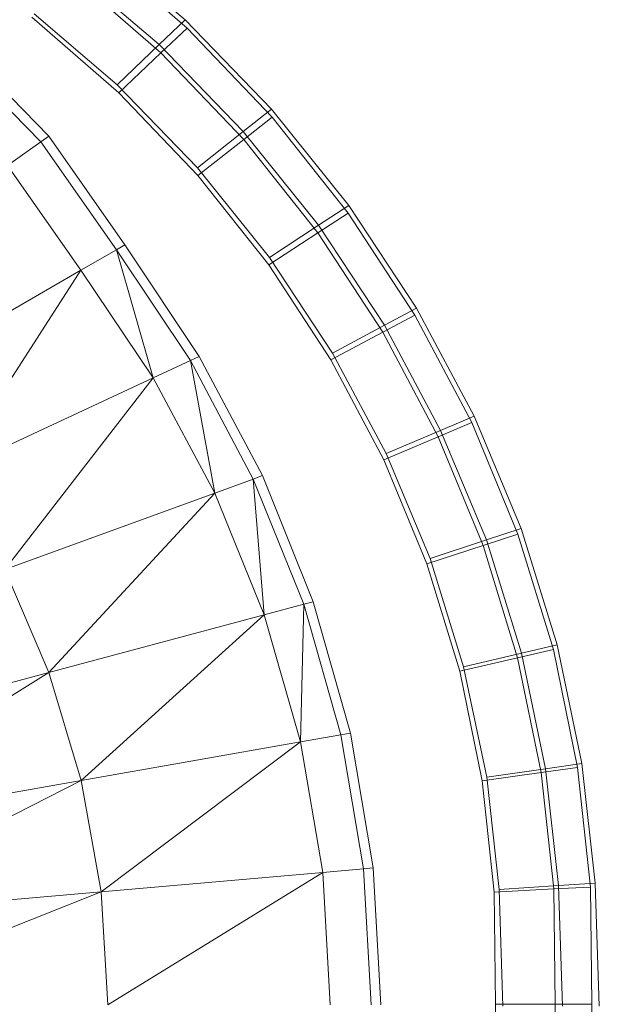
# Model space of a CAD drawing. Header units: metres. Extents: x 391.1 to 427.5, y 12.7 to 28.4.
# Tile 66 of 135: x 408.2101 to 408.2802, y 26.3112 to 26.4303. Entities that reach past the tile are written whole.
import ezdxf

# ---------------------------------------------------------------- set-up
doc = ezdxf.new("R2010")
doc.units = ezdxf.units.M
doc.layers.add('A-DETL-____-MBND', color=7, linetype='Continuous', lineweight=18)
doc.layers.add('A-GENM-____-OTLN', color=7, linetype='Continuous', lineweight=18)

# ---------------------------------------------------------------- blocks, each defined once
blk = doc.blocks.new('Family - LONDR55-XX_ZZ-ARQ-CAA-M3D-Londres55-154724-04_PCI_P1')
at = {"layer": 'A-DETL-____-MBND', "color": 253, "true_color": 0xaaaaaa}
for p, q in [((0.1719, 0.1005), (0.1628, 0.06653)), ((0.18195, 0.09718), (0.1628, 0.06653)), ((0.18195, 0.09718), (0.17586, 0.06262)), ((0.19237, 0.09514), (0.17586, 0.06262)), ((0.19237, 0.09514), (0.18932, 0.06022)), ((0.20299, 0.09445), (0.18932, 0.06022)), ((0.1277, 0.0861), (0.11416, 0.06265)), ((0.08729, 0.07863), (0.09864, 0.06749)), ((0.09796, 0.06652), (0.08653, 0.07772)), ((0.11416, 0.06265), (0.1386, 0.07843)), ((0.1386, 0.07843), (0.12717, 0.05392)), ((0.10148, 0.07154), (0.09864, 0.06749)), ((0.10148, 0.07154), (0.11416, 0.06265)), ((0.15034, 0.07185), (0.12717, 0.05392)), ((0.15034, 0.07185), (0.1411, 0.04648)), ((0.15034, 0.07185), (0.1628, 0.06653)), ((0.08315, 0.06832), (0.09174, 0.05827)), ((0.08315, 0.06832), (0.09174, 0.05827)), ((0.08357, 0.06857), (0.09272, 0.05809)), ((0.08357, 0.06857), (0.09272, 0.05809)), ((0.09272, 0.05809), (0.08357, 0.06857)), ((0.08357, 0.06857), (0.09272, 0.05809)), ((0.09864, 0.06749), (0.09796, 0.06652)), ((0.09864, 0.06749), (0.11168, 0.05837)), ((0.11109, 0.05734), (0.09796, 0.06652)), ((0.1628, 0.06653), (0.1411, 0.04648)), ((0.1628, 0.06653), (0.15583, 0.0405)), ((0.1628, 0.06653), (0.17586, 0.06262)), ((0.07764, 0.06401), (0.08687, 0.0532)), ((0.07764, 0.06401), (0.08687, 0.0532)), ((0.08789, 0.05299), (0.07808, 0.06423)), ((0.08789, 0.05299), (0.07808, 0.06423)), ((0.11416, 0.06265), (0.11168, 0.05837)), ((0.11416, 0.06265), (0.12717, 0.05392)), ((0.17586, 0.06262), (0.15583, 0.0405)), ((0.17586, 0.06262), (0.17118, 0.03611)), ((0.17586, 0.06262), (0.18932, 0.06022)), ((0.07423, 0.06135), (0.08387, 0.05007)), ((0.0849, 0.04983), (0.07468, 0.06155)), ((0.0849, 0.04983), (0.07468, 0.06155)), ((0.18932, 0.06022), (0.17118, 0.03611)), ((0.18932, 0.06022), (0.18697, 0.03343)), ((0.18932, 0.06022), (0.20299, 0.05941)), ((0.11168, 0.05837), (0.11109, 0.05734)), ((0.11168, 0.05837), (0.12508, 0.04943)), ((0.12717, 0.05392), (0.11168, 0.05837)), ((0.20299, 0.05941), (0.18697, 0.03343)), ((0.08687, 0.0532), (0.09174, 0.05827)), ((0.09174, 0.05827), (0.08687, 0.0532)), ((0.08789, 0.05299), (0.09272, 0.05809)), ((0.09272, 0.05809), (0.08789, 0.05299)), ((0.09174, 0.05827), (0.10179, 0.04857)), ((0.09174, 0.05827), (0.10179, 0.04857)), ((0.09272, 0.05809), (0.10272, 0.04853)), ((0.09272, 0.05809), (0.10272, 0.04853)), ((0.10272, 0.04853), (0.09272, 0.05809)), ((0.09272, 0.05809), (0.10272, 0.04853)), ((0.12458, 0.04836), (0.11109, 0.05734)), ((0.12717, 0.05392), (0.12508, 0.04943)), ((0.12717, 0.05392), (0.1411, 0.04648)), ((0.08387, 0.05007), (0.08687, 0.0532)), ((0.08687, 0.0532), (0.08387, 0.05007)), ((0.0849, 0.04983), (0.08789, 0.05299)), ((0.08789, 0.05299), (0.0849, 0.04983)), ((0.08687, 0.0532), (0.09739, 0.04304)), ((0.08687, 0.0532), (0.09739, 0.04304)), ((0.09836, 0.04298), (0.08789, 0.05299)), ((0.09836, 0.04298), (0.08789, 0.05299)), ((0.08387, 0.05007), (0.09468, 0.03963)), ((0.08387, 0.05007), (0.09468, 0.03963)), ((0.09566, 0.03955), (0.0849, 0.04983)), ((0.09566, 0.03955), (0.0849, 0.04983)), ((0.12508, 0.04943), (0.12458, 0.04836)), ((0.12508, 0.04943), (0.13941, 0.04183)), ((0.1411, 0.04648), (0.12508, 0.04943)), ((0.09739, 0.04304), (0.10179, 0.04857)), ((0.10179, 0.04857), (0.09739, 0.04304)), ((0.09836, 0.04298), (0.10272, 0.04853)), ((0.10272, 0.04853), (0.09836, 0.04298)), ((0.10179, 0.04857), (0.11263, 0.03987)), ((0.10179, 0.04857), (0.11263, 0.03987)), ((0.10272, 0.04853), (0.11352, 0.03995)), ((0.10272, 0.04853), (0.11352, 0.03995)), ((0.11352, 0.03995), (0.10272, 0.04853)), ((0.10272, 0.04853), (0.11352, 0.03995)), ((0.139, 0.04072), (0.12458, 0.04836)), ((0.1411, 0.04648), (0.13941, 0.04183)), ((0.1411, 0.04648), (0.15583, 0.0405)), ((0.09468, 0.03963), (0.09739, 0.04304)), ((0.09739, 0.04304), (0.09468, 0.03963)), ((0.09566, 0.03955), (0.09836, 0.04298)), ((0.09836, 0.04298), (0.09566, 0.03955)), ((0.09739, 0.04304), (0.10873, 0.03394)), ((0.09739, 0.04304), (0.10873, 0.03394)), ((0.10964, 0.03401), (0.09836, 0.04298)), ((0.10964, 0.03401), (0.09836, 0.04298)), ((0.13941, 0.04183), (0.139, 0.04072)), ((0.13941, 0.04183), (0.15455, 0.03573)), ((0.15583, 0.0405), (0.13941, 0.04183)), ((0.15424, 0.03458), (0.139, 0.04072)), ((0.15583, 0.0405), (0.15455, 0.03573)), ((0.15583, 0.0405), (0.17118, 0.03611)), ((0.09468, 0.03963), (0.10632, 0.03028)), ((0.09468, 0.03963), (0.10632, 0.03028)), ((0.10725, 0.03034), (0.09566, 0.03955)), ((0.10725, 0.03034), (0.09566, 0.03955)), ((0.10873, 0.03394), (0.11263, 0.03987)), ((0.11263, 0.03987), (0.10873, 0.03394)), ((0.10964, 0.03401), (0.11352, 0.03995)), ((0.11352, 0.03995), (0.10964, 0.03401)), ((0.11263, 0.03987), (0.12418, 0.03224)), ((0.11263, 0.03987), (0.12418, 0.03224)), ((0.11352, 0.03995), (0.125, 0.03245)), ((0.11352, 0.03995), (0.125, 0.03245)), ((0.125, 0.03245), (0.11352, 0.03995)), ((0.11352, 0.03995), (0.125, 0.03245)), ((0.15455, 0.03573), (0.15424, 0.03458)), ((0.17118, 0.03611), (0.15455, 0.03573)), ((0.15455, 0.03573), (0.17032, 0.03124)), ((0.17118, 0.03611), (0.17032, 0.03124)), ((0.17118, 0.03611), (0.18697, 0.03343)), ((0.17012, 0.03007), (0.15424, 0.03458)), ((0.10632, 0.03028), (0.10873, 0.03394)), ((0.10873, 0.03394), (0.10632, 0.03028)), ((0.10725, 0.03034), (0.10964, 0.03401)), ((0.10964, 0.03401), (0.10725, 0.03034)), ((0.10873, 0.03394), (0.12081, 0.02597)), ((0.10873, 0.03394), (0.12081, 0.02597)), ((0.12166, 0.02616), (0.10964, 0.03401)), ((0.12166, 0.02616), (0.10964, 0.03401)), ((0.18697, 0.03343), (0.18654, 0.0285)), ((0.18697, 0.03343), (0.20299, 0.03253)), ((0.12081, 0.02597), (0.12418, 0.03224)), ((0.12418, 0.03224), (0.12081, 0.02597)), ((0.12166, 0.02616), (0.125, 0.03245)), ((0.125, 0.03245), (0.12166, 0.02616)), ((0.12418, 0.03224), (0.13634, 0.02575)), ((0.12418, 0.03224), (0.13634, 0.02575)), ((0.125, 0.03245), (0.13709, 0.02606)), ((0.125, 0.03245), (0.13709, 0.02606)), ((0.13709, 0.02606), (0.125, 0.03245)), ((0.125, 0.03245), (0.13709, 0.02606)), ((0.17032, 0.03124), (0.17012, 0.03007)), ((0.17032, 0.03124), (0.18654, 0.0285)), ((0.10632, 0.03028), (0.11873, 0.0221)), ((0.10632, 0.03028), (0.11873, 0.0221)), ((0.11959, 0.02228), (0.10725, 0.03034)), ((0.11959, 0.02228), (0.10725, 0.03034)), ((0.18644, 0.02732), (0.17012, 0.03007)), ((0.18654, 0.0285), (0.18644, 0.02732)), ((0.18654, 0.0285), (0.20299, 0.02758)), ((0.20299, 0.0264), (0.18644, 0.02732)), ((0.11873, 0.0221), (0.12081, 0.02597)), ((0.12081, 0.02597), (0.11873, 0.0221)), ((0.11959, 0.02228), (0.12166, 0.02616)), ((0.12166, 0.02616), (0.11959, 0.02228)), ((0.12081, 0.02597), (0.13353, 0.01919)), ((0.12081, 0.02597), (0.13353, 0.01919)), ((0.13429, 0.01948), (0.12166, 0.02616)), ((0.13429, 0.01948), (0.12166, 0.02616)), ((0.13353, 0.01919), (0.13634, 0.02575)), ((0.13634, 0.02575), (0.13353, 0.01919)), ((0.13429, 0.01948), (0.13709, 0.02606)), ((0.13709, 0.02606), (0.13429, 0.01948)), ((0.13634, 0.02575), (0.14902, 0.02046)), ((0.13634, 0.02575), (0.14902, 0.02046)), ((0.13709, 0.02606), (0.14967, 0.02086)), ((0.13709, 0.02606), (0.14967, 0.02086)), ((0.14967, 0.02086), (0.13709, 0.02606)), ((0.13709, 0.02606), (0.14967, 0.02086)), ((0.11873, 0.0221), (0.13179, 0.01513)), ((0.11873, 0.0221), (0.13179, 0.01513)), ((0.13257, 0.01542), (0.11959, 0.02228)), ((0.13257, 0.01542), (0.11959, 0.02228)), ((0.14678, 0.01365), (0.14902, 0.02046)), ((0.14902, 0.02046), (0.14678, 0.01365)), ((0.14746, 0.01404), (0.14967, 0.02086)), ((0.14967, 0.02086), (0.14746, 0.01404)), ((0.14902, 0.02046), (0.1621, 0.0164)), ((0.14902, 0.02046), (0.1621, 0.0164)), ((0.14967, 0.02086), (0.16265, 0.01687)), ((0.14967, 0.02086), (0.16265, 0.01687)), ((0.16265, 0.01687), (0.14967, 0.02086)), ((0.14967, 0.02086), (0.16265, 0.01687)), ((0.13179, 0.01513), (0.13353, 0.01919)), ((0.13353, 0.01919), (0.13179, 0.01513)), ((0.13257, 0.01542), (0.13429, 0.01948)), ((0.13429, 0.01948), (0.13257, 0.01542)), ((0.13353, 0.01919), (0.14678, 0.01365)), ((0.13353, 0.01919), (0.14678, 0.01365)), ((0.14746, 0.01404), (0.13429, 0.01948)), ((0.14746, 0.01404), (0.13429, 0.01948)), ((0.16103, 0.00987), (0.16265, 0.01687)), ((0.16265, 0.01687), (0.16103, 0.00987)), ((0.16265, 0.01687), (0.17592, 0.01414)), ((0.16265, 0.01687), (0.17592, 0.01414)), ((0.17592, 0.01414), (0.16265, 0.01687)), ((0.16265, 0.01687), (0.17592, 0.01414)), ((0.16046, 0.0094), (0.1621, 0.0164)), ((0.1621, 0.0164), (0.16046, 0.0094)), ((0.1621, 0.0164), (0.17547, 0.01361)), ((0.1621, 0.0164), (0.17547, 0.01361)), ((0.13179, 0.01513), (0.1454, 0.00944)), ((0.13179, 0.01513), (0.1454, 0.00944)), ((0.14609, 0.00983), (0.13257, 0.01542)), ((0.14609, 0.00983), (0.13257, 0.01542)), ((0.1454, 0.00944), (0.14678, 0.01365)), ((0.14678, 0.01365), (0.1454, 0.00944)), ((0.14609, 0.00983), (0.14746, 0.01404)), ((0.14746, 0.01404), (0.14609, 0.00983)), ((0.14678, 0.01365), (0.16046, 0.0094)), ((0.14678, 0.01365), (0.16046, 0.0094)), ((0.16103, 0.00987), (0.14746, 0.01404)), ((0.16103, 0.00987), (0.14746, 0.01404)), ((0.17445, 0.00649), (0.17547, 0.01361)), ((0.17547, 0.01361), (0.17445, 0.00649)), ((0.17491, 0.00702), (0.17592, 0.01414)), ((0.17592, 0.01414), (0.17491, 0.00702)), ((0.17547, 0.01361), (0.18903, 0.01211)), ((0.17547, 0.01361), (0.18903, 0.01211)), ((0.17592, 0.01414), (0.18937, 0.01269)), ((0.17592, 0.01414), (0.18937, 0.01269)), ((0.18937, 0.01269), (0.17592, 0.01414)), ((0.17592, 0.01414), (0.18937, 0.01269)), ((0.18857, 0.00493), (0.18903, 0.01211)), ((0.18903, 0.01211), (0.18857, 0.00493)), ((0.18898, 0.0055), (0.18937, 0.01269)), ((0.18937, 0.01269), (0.18898, 0.0055)), ((0.18903, 0.01211), (0.20315, 0.01165)), ((0.18903, 0.01211), (0.20315, 0.01165)), ((0.18937, 0.01269), (0.20291, 0.01253)), ((0.18937, 0.01269), (0.20291, 0.01253)), ((0.20291, 0.01253), (0.18937, 0.01269)), ((0.18937, 0.01269), (0.20291, 0.01253)), ((0.20291, 0.01253), (0.21646, 0.01269)), ((0.20291, 0.01253), (0.21646, 0.01269)), ((0.21646, 0.01269), (0.20291, 0.01253)), ((0.20291, 0.01253), (0.21646, 0.01269)), ((0.20291, 0.00533), (0.20291, 0.01253)), ((0.20291, 0.01253), (0.20291, 0.00533)), ((0.16003, 0.00555), (0.14609, 0.00983)), ((0.16003, 0.00555), (0.14609, 0.00983)), ((0.16003, 0.00555), (0.16103, 0.00987)), ((0.16103, 0.00987), (0.16003, 0.00555)), ((0.17491, 0.00702), (0.16103, 0.00987)), ((0.17491, 0.00702), (0.16103, 0.00987)), ((0.1454, 0.00944), (0.15945, 0.00508)), ((0.1454, 0.00944), (0.15945, 0.00508)), ((0.15945, 0.00508), (0.16046, 0.0094)), ((0.16046, 0.0094), (0.15945, 0.00508)), ((0.16046, 0.0094), (0.17445, 0.00649)), ((0.16046, 0.0094), (0.17445, 0.00649)), ((0.17382, 0.00209), (0.17445, 0.00649)), ((0.17445, 0.00649), (0.17382, 0.00209)), ((0.17429, 0.00262), (0.17491, 0.00702)), ((0.17491, 0.00702), (0.17429, 0.00262)), ((0.17445, 0.00649), (0.18857, 0.00493)), ((0.17445, 0.00649), (0.18857, 0.00493)), ((0.18898, 0.0055), (0.17491, 0.00702)), ((0.18898, 0.0055), (0.17491, 0.00702)), ((0.15945, 0.00508), (0.17382, 0.00209)), ((0.15945, 0.00508), (0.17382, 0.00209)), ((0.17429, 0.00262), (0.16003, 0.00555)), ((0.17429, 0.00262), (0.16003, 0.00555)), ((0.18828, 0.00049), (0.18857, 0.00493)), ((0.18857, 0.00493), (0.18828, 0.00049)), ((0.18857, 0.00493), (0.20315, 0.00445)), ((0.18857, 0.00493), (0.20315, 0.00445)), ((0.18874, 0.00105), (0.18898, 0.0055)), ((0.18898, 0.0055), (0.18874, 0.00105)), ((0.20291, 0.00533), (0.18898, 0.0055)), ((0.20291, 0.00533), (0.18898, 0.0055)), ((0.21685, 0.0055), (0.20291, 0.00533)), ((0.21685, 0.0055), (0.20291, 0.00533)), ((0.20291, 0.00088), (0.20291, 0.00533)), ((0.20291, 0.00533), (0.20291, 0.00088)), ((0.18874, 0.00105), (0.17429, 0.00262)), ((0.18874, 0.00105), (0.17429, 0.00262)), ((0.17382, 0.00209), (0.18828, 0.00049)), ((0.17382, 0.00209), (0.18828, 0.00049)), ((0.18828, 0.00049), (0.20315, 0)), ((0.18828, 0.00049), (0.20315, 0)), ((0.20291, 0.00088), (0.18874, 0.00105)), ((0.20291, 0.00088), (0.18874, 0.00105)), ((0.21709, 0.00105), (0.20291, 0.00088)), ((0.21709, 0.00105), (0.20291, 0.00088))]:
    blk.add_line(p, q, dxfattribs=at)
blk = doc.blocks.new('Family - Inodor P1-154803-04_PCI_P1')
at = {"extrusion": (0, 0, -1), "zscale": -1, "rotation": 180}
blk.add_blockref('Family - LONDR55-XX_ZZ-ARQ-CAA-M3D-Londres55-154724-04_PCI_P1', (0, 0), dxfattribs=at)
blk = doc.blocks.new('LONDR55-XX_ZZ-ARQ-CAA-M3D-Londres55_ifc-1-04_PCI_P1')
at = {"layer": 'A-GENM-____-OTLN', "color": 253, "lineweight": 18, "true_color": 0xaaaaaa, "rotation": 270}
blk.add_blockref('Family - Inodor P1-154803-04_PCI_P1', (408.28015, 26.51417), dxfattribs=at)

msp = doc.modelspace()

# ---------------------------------------------------------------- block references
at = {"lineweight": 5}
msp.add_blockref('LONDR55-XX_ZZ-ARQ-CAA-M3D-Londres55_ifc-1-04_PCI_P1', (0, 0), dxfattribs=at)

doc.saveas('drawing.dxf')
